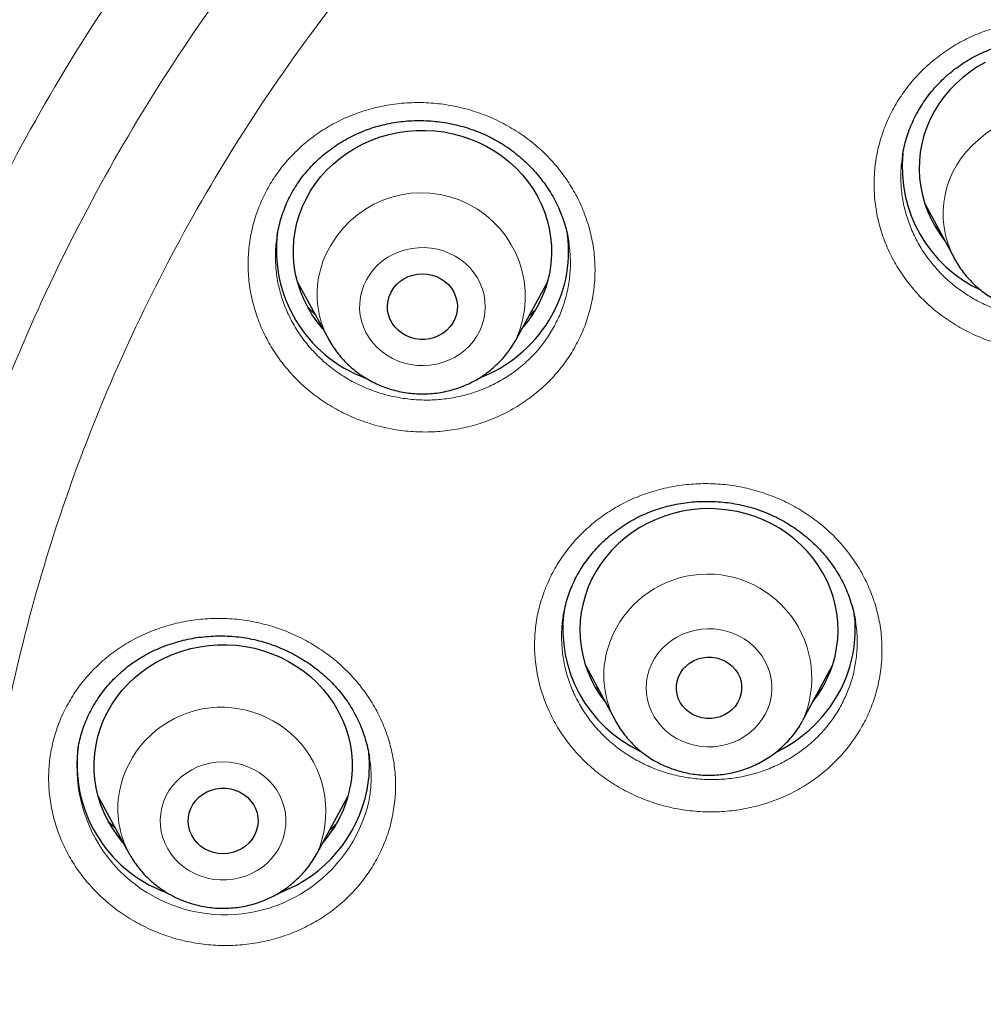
# Model space of a CAD drawing. Header units: millimetres. Extents: x 8 to 971, y 12 to 977.
# Tile 153 of 195: x 322 to 333, y 797 to 809. Entities that reach past the tile are written whole.
import ezdxf

# ---------------------------------------------------------------- set-up
doc = ezdxf.new("R2010")
doc.units = ezdxf.units.MM

msp = doc.modelspace()

# ---------------------------------------------------------------- linework, layer by layer
at = {"color": 7, "linetype": 'Continuous', "lineweight": 30}
for p, q in [((332.212, 806.762), (332.553, 806.13)), ((332.37, 806.468), (332.331, 806.506)), ((332.556, 806.124), (332.553, 806.13)), ((324.92, 805.856), (325.283, 805.191)), ((327.461, 805.191), (327.824, 805.856)), ((325.283, 805.191), (325.281, 805.195)), ((327.431, 805.138), (327.456, 805.181)), ((327.461, 805.191), (327.456, 805.182)), ((328.009, 801.967), (328.008, 801.962)), ((331.403, 801.905), (331.402, 801.909)), ((328.269, 801.395), (328.61, 800.763)), ((330.794, 800.763), (331.134, 801.395)), ((328.425, 801.107), (328.379, 801.15)), ((330.794, 800.763), (330.789, 800.754)), ((325.757, 800.326), (325.757, 800.333)), ((322.604, 799.876), (322.966, 799.211)), ((325.145, 799.211), (325.507, 799.876)), ((322.803, 799.511), (322.763, 799.547)), ((325.145, 799.211), (325.143, 799.208))]:
    msp.add_line(p, q, dxfattribs=at)
at = {"color": 252, "linetype": 'Continuous', "lineweight": 0}
for p, q in [((325.126, 805.479), (325.043, 805.56)), ((327.689, 805.538), (327.643, 805.492)), ((327.646, 805.495), (327.643, 805.492)), ((331.011, 801.13), (330.971, 801.092)), ((322.806, 799.506), (322.732, 799.577)), ((325.143, 799.208), (325.133, 799.19))]:
    msp.add_line(p, q, dxfattribs=at)
at = {"color": 7, "linetype": 'Continuous', "lineweight": 30, "flags": 128}
for points in [[(332.911, 808.41), (332.819, 808.358), (332.732, 808.299), (332.65, 808.235), (332.572, 808.166), (332.5, 808.092), (332.434, 808.013), (332.374, 807.929), (332.32, 807.842), (332.273, 807.752), (332.233, 807.658), (332.2, 807.563), (332.175, 807.465), (332.157, 807.366), (332.147, 807.265), (332.144, 807.165), (332.149, 807.064), (332.162, 806.964), (332.182, 806.866), (332.21, 806.768), (332.245, 806.673), (332.287, 806.581), (332.336, 806.491), (332.391, 806.405), (332.438, 806.342)], [(325.216, 805.313), (325.215, 805.314), (325.15, 805.394), (325.091, 805.478), (325.039, 805.566), (324.993, 805.657), (324.955, 805.751), (324.923, 805.847), (324.899, 805.945), (324.883, 806.044), (324.874, 806.145), (324.872, 806.245), (324.879, 806.346), (324.893, 806.446), (324.914, 806.544), (324.943, 806.641), (324.979, 806.736), (325.023, 806.828), (325.073, 806.917), (325.13, 807.002), (325.193, 807.083), (325.262, 807.16), (325.337, 807.232), (325.417, 807.299), (325.502, 807.36), (325.591, 807.415), (325.685, 807.465), (325.782, 807.508), (325.881, 807.544), (325.984, 807.573), (326.088, 807.596), (326.194, 807.611), (326.301, 807.62), (326.408, 807.621), (326.515, 807.615), (326.621, 807.602), (326.726, 807.582), (326.829, 807.554), (326.93, 807.52), (327.027, 807.48), (327.122, 807.433), (327.213, 807.379), (327.299, 807.32), (327.381, 807.255), (327.458, 807.185), (327.529, 807.109), (327.594, 807.029), (327.653, 806.945), (327.705, 806.858), (327.751, 806.767), (327.79, 806.673), (327.821, 806.577), (327.845, 806.479), (327.861, 806.379), (327.87, 806.279), (327.872, 806.178), (327.865, 806.078), (327.851, 805.978), (327.83, 805.879), (327.801, 805.783), (327.765, 805.688), (327.721, 805.596), (327.671, 805.507), (327.671, 805.507)], [(326.724, 805.381), (326.692, 805.337), (326.654, 805.298), (326.611, 805.263), (326.563, 805.235), (326.511, 805.214), (326.457, 805.199), (326.4, 805.191), (326.344, 805.191), (326.288, 805.199), (326.233, 805.214), (326.181, 805.235), (326.133, 805.263), (326.09, 805.298), (326.052, 805.337), (326.02, 805.381), (325.995, 805.429), (325.978, 805.48), (325.968, 805.532), (325.966, 805.586), (325.972, 805.639), (325.986, 805.69), (326.007, 805.74), (326.035, 805.786), (326.07, 805.828), (326.111, 805.865), (326.157, 805.896), (326.207, 805.921), (326.26, 805.939), (326.315, 805.95), (326.372, 805.954), (326.429, 805.95), (326.484, 805.939), (326.537, 805.921), (326.587, 805.896), (326.633, 805.865), (326.674, 805.828), (326.709, 805.786), (326.737, 805.74), (326.758, 805.69), (326.772, 805.639), (326.778, 805.586), (326.776, 805.532), (326.766, 805.48), (326.749, 805.429), (326.724, 805.381)], [(331.104, 801.313), (331.139, 801.409), (331.166, 801.506), (331.185, 801.605), (331.197, 801.705), (331.202, 801.805), (331.199, 801.906), (331.188, 802.006), (331.169, 802.105), (331.143, 802.203), (331.11, 802.298), (331.07, 802.392), (331.022, 802.482), (330.968, 802.569), (330.908, 802.652), (330.841, 802.73), (330.768, 802.804), (330.69, 802.873), (330.607, 802.937), (330.52, 802.995), (330.428, 803.046), (330.332, 803.092), (330.234, 803.131), (330.132, 803.163), (330.029, 803.189), (329.923, 803.207), (329.817, 803.218), (329.71, 803.223), (329.603, 803.22), (329.496, 803.209), (329.391, 803.192), (329.287, 803.168), (329.185, 803.136), (329.086, 803.098), (328.99, 803.054), (328.898, 803.003), (328.809, 802.946), (328.726, 802.883), (328.647, 802.815), (328.574, 802.742), (328.506, 802.664), (328.444, 802.582), (328.389, 802.495), (328.341, 802.406), (328.299, 802.313), (328.265, 802.218), (328.238, 802.12), (328.218, 802.021), (328.206, 801.921), (328.202, 801.821), (328.205, 801.72), (328.216, 801.62), (328.234, 801.521), (328.26, 801.423), (328.294, 801.328), (328.334, 801.235), (328.381, 801.144), (328.435, 801.058), (328.496, 800.975)], [(322.9, 799.333), (322.892, 799.343), (322.827, 799.423), (322.769, 799.508), (322.717, 799.596), (322.672, 799.687), (322.634, 799.781), (322.604, 799.878), (322.581, 799.976), (322.565, 800.076), (322.557, 800.176), (322.557, 800.276), (322.564, 800.377), (322.579, 800.476), (322.601, 800.575), (322.631, 800.672), (322.668, 800.766), (322.712, 800.858), (322.763, 800.946), (322.82, 801.031), (322.884, 801.112), (322.954, 801.188), (323.029, 801.26), (323.11, 801.326), (323.195, 801.386), (323.285, 801.441), (323.379, 801.49), (323.476, 801.532), (323.576, 801.567), (323.679, 801.596), (323.784, 801.618), (323.89, 801.633), (323.996, 801.64), (324.103, 801.641), (324.21, 801.634), (324.316, 801.62), (324.421, 801.599), (324.524, 801.571), (324.624, 801.536), (324.722, 801.495), (324.816, 801.447), (324.906, 801.393), (324.992, 801.333), (325.074, 801.267), (325.15, 801.196), (325.22, 801.121), (325.285, 801.04), (325.343, 800.956), (325.394, 800.868), (325.439, 800.776), (325.477, 800.682), (325.508, 800.586), (325.531, 800.488), (325.547, 800.388), (325.555, 800.288), (325.555, 800.187), (325.548, 800.087), (325.533, 799.987), (325.533, 799.987)], [(330.057, 801.013), (330.034, 800.966), (330.005, 800.924), (329.969, 800.885), (329.928, 800.852), (329.882, 800.825), (329.833, 800.804), (329.781, 800.79), (329.727, 800.783), (329.673, 800.783), (329.619, 800.791), (329.567, 800.805), (329.518, 800.827), (329.472, 800.855), (329.432, 800.888), (329.396, 800.927), (329.367, 800.97), (329.345, 801.016), (329.33, 801.065), (329.323, 801.116), (329.323, 801.167), (329.331, 801.217), (329.346, 801.266), (329.369, 801.312), (329.399, 801.355), (329.435, 801.393), (329.476, 801.426), (329.522, 801.454), (329.571, 801.475), (329.623, 801.489), (329.677, 801.496), (329.731, 801.495), (329.785, 801.488), (329.837, 801.473), (329.886, 801.452), (329.931, 801.424), (329.972, 801.39), (330.007, 801.352), (330.036, 801.309), (330.059, 801.262), (330.074, 801.213), (330.081, 801.163), (330.081, 801.112), (330.073, 801.061), (330.057, 801.013)], [(324.456, 799.526), (324.442, 799.474), (324.421, 799.425), (324.393, 799.379), (324.358, 799.337), (324.317, 799.3), (324.271, 799.268), (324.221, 799.243), (324.168, 799.225), (324.112, 799.214), (324.056, 799.21), (323.999, 799.214), (323.944, 799.225), (323.891, 799.243), (323.84, 799.268), (323.795, 799.3), (323.754, 799.337), (323.719, 799.379), (323.691, 799.425), (323.669, 799.474), (323.656, 799.526), (323.65, 799.579), (323.652, 799.632), (323.662, 799.685), (323.679, 799.735), (323.704, 799.783), (323.736, 799.827), (323.774, 799.867), (323.817, 799.901), (323.865, 799.929), (323.917, 799.951), (323.971, 799.966), (324.027, 799.973), (324.084, 799.973), (324.14, 799.966), (324.195, 799.951), (324.247, 799.929), (324.295, 799.901), (324.338, 799.867), (324.376, 799.827), (324.408, 799.783), (324.432, 799.735), (324.45, 799.685), (324.46, 799.632), (324.462, 799.579), (324.456, 799.526)]]:
    msp.add_lwpolyline(points, dxfattribs=at)
at = {"color": 252, "linetype": 'Continuous', "lineweight": 0, "flags": 128}
for points in [[(327.005, 805.229), (327.039, 805.292), (327.066, 805.358), (327.086, 805.426), (327.098, 805.496), (327.102, 805.566), (327.099, 805.637), (327.088, 805.707), (327.07, 805.775), (327.044, 805.842), (327.011, 805.905), (326.971, 805.965), (326.925, 806.021), (326.873, 806.072), (326.815, 806.118), (326.753, 806.158), (326.687, 806.191), (326.618, 806.219), (326.546, 806.239), (326.472, 806.252), (326.397, 806.258), (326.322, 806.257), (326.247, 806.249), (326.174, 806.233), (326.103, 806.21), (326.034, 806.181), (325.969, 806.145), (325.909, 806.103), (325.853, 806.056), (325.803, 806.003), (325.759, 805.946), (325.721, 805.884), (325.691, 805.82), (325.667, 805.753), (325.651, 805.684), (325.643, 805.613), (325.642, 805.543), (325.649, 805.472), (325.664, 805.403), (325.686, 805.336), (325.716, 805.271), (325.752, 805.209), (325.795, 805.151), (325.845, 805.097), (325.899, 805.049), (325.959, 805.006), (326.023, 804.969), (326.091, 804.939), (326.162, 804.915), (326.235, 804.898), (326.309, 804.888), (326.385, 804.886), (326.46, 804.891), (326.534, 804.903), (326.606, 804.922), (326.676, 804.948), (326.743, 804.981), (326.805, 805.02), (326.864, 805.065), (326.917, 805.115), (326.964, 805.17), (327.005, 805.229)], [(330.385, 800.896), (330.408, 800.963), (330.423, 801.032), (330.431, 801.103), (330.431, 801.173), (330.424, 801.244), (330.409, 801.313), (330.386, 801.38), (330.356, 801.445), (330.319, 801.507), (330.275, 801.564), (330.226, 801.617), (330.171, 801.666), (330.111, 801.708), (330.046, 801.745), (329.978, 801.775), (329.907, 801.798), (329.834, 801.814), (329.76, 801.824), (329.684, 801.826), (329.609, 801.82), (329.535, 801.808), (329.463, 801.788), (329.393, 801.762), (329.327, 801.728), (329.265, 801.689), (329.207, 801.644), (329.154, 801.593), (329.107, 801.538), (329.067, 801.479), (329.033, 801.415), (329.006, 801.349), (328.987, 801.281), (328.975, 801.211), (328.971, 801.141), (328.975, 801.07), (328.986, 801), (329.006, 800.932), (329.032, 800.866), (329.065, 800.802), (329.106, 800.743), (329.152, 800.687), (329.205, 800.637), (329.262, 800.591), (329.325, 800.552), (329.391, 800.518), (329.46, 800.491), (329.533, 800.472), (329.607, 800.459), (329.682, 800.453), (329.757, 800.455), (329.831, 800.464), (329.905, 800.48), (329.976, 800.503), (330.044, 800.533), (330.108, 800.569), (330.169, 800.611), (330.224, 800.659), (330.274, 800.712), (330.317, 800.77), (330.355, 800.831), (330.385, 800.896)], [(324.775, 799.473), (324.784, 799.543), (324.786, 799.614), (324.78, 799.684), (324.766, 799.754), (324.744, 799.821), (324.716, 799.887), (324.68, 799.949), (324.638, 800.007), (324.589, 800.061), (324.535, 800.11), (324.476, 800.154), (324.412, 800.191), (324.344, 800.223), (324.274, 800.247), (324.201, 800.265), (324.127, 800.275), (324.052, 800.279), (323.977, 800.275), (323.902, 800.263), (323.83, 800.245), (323.759, 800.22), (323.692, 800.188), (323.629, 800.149), (323.57, 800.105), (323.517, 800.056), (323.469, 800.001), (323.427, 799.942), (323.392, 799.88), (323.365, 799.814), (323.344, 799.746), (323.331, 799.676), (323.325, 799.606), (323.328, 799.535), (323.338, 799.465), (323.356, 799.397), (323.381, 799.33), (323.413, 799.266), (323.452, 799.206), (323.498, 799.149), (323.549, 799.098), (323.606, 799.052), (323.667, 799.011), (323.733, 798.976), (323.802, 798.949), (323.874, 798.927), (323.948, 798.913), (324.022, 798.906), (324.098, 798.907), (324.172, 798.915), (324.246, 798.929), (324.317, 798.951), (324.386, 798.98), (324.451, 799.015), (324.512, 799.056), (324.569, 799.103), (324.619, 799.155), (324.664, 799.212), (324.702, 799.273), (324.734, 799.337), (324.758, 799.404), (324.775, 799.473)]]:
    msp.add_lwpolyline(points, dxfattribs=at)
at = {"color": 252, "linetype": 'Continuous', "lineweight": 0}
for centre, radius, start, end in [((333.645, 806.628), 1.199, 335.4633, 132.6274), ((333.526, 806.651), 1.104, 128.889, 208.1661), ((326.359, 805.687), 1.208, 335.81, 150.0301), ((326.239, 805.715), 1.091, 148.2064, 208.4766), ((329.685, 801.251), 1.211, 336.2433, 158.6983), ((329.567, 801.282), 1.088, 157.9816, 208.4144), ((324.039, 799.703), 1.211, 336.0319, 168.9638), ((324.078, 800.221), 1.72, 173.6644, 346.4409), ((323.922, 799.735), 1.09, 169.4526, 208.7392)]:
    msp.add_arc(centre, radius, start, end, dxfattribs=at)
at = {"color": 7, "linetype": 'Continuous', "lineweight": 30}
for centre, radius, start, end in [((333.525, 807.195), 1.579, 174.3186, 245.2362), ((326.26, 806.227), 1.585, 172.199, 249.7824), ((326.553, 806.213), 1.518, 328.2295, 7.3876), ((326.468, 806.247), 1.412, 318.6151, 328.4061), ((326.426, 806.298), 1.672, 291.2365, 328.0578), ((329.577, 801.825), 1.574, 172.8401, 244.7687), ((329.893, 801.813), 1.508, 337.9411, 7.0498), ((329.819, 801.833), 1.386, 321.7481, 337.9612), ((329.778, 801.873), 1.638, 296.0168, 337.5227), ((323.944, 800.247), 1.585, 172.221, 249.4582), ((324.251, 800.232), 1.505, 349.3751, 5.6995), ((324.139, 800.277), 1.624, 291.0121, 348.5216), ((324.182, 800.245), 1.375, 318.4529, 349.1749)]:
    msp.add_arc(centre, radius, start, end, dxfattribs=at)
at = {"color": 252, "linetype": 'Continuous', "lineweight": 0}
for points, knots in [([(295.766, 798.284), (295.78, 799.061), (295.808, 800.673), (296.037, 803.111), (296.407, 805.591), (296.928, 808.048), (297.593, 810.474), (298.403, 812.86), (299.354, 815.201), (300.442, 817.487), (301.666, 819.713), (303.02, 821.87), (304.501, 823.953), (306.104, 825.955), (307.824, 827.868), (309.655, 829.689), (311.592, 831.41), (313.629, 833.026), (315.759, 834.532), (317.976, 835.924), (320.272, 837.196), (322.64, 838.346), (325.073, 839.369), (327.564, 840.262), (330.103, 841.023), (332.685, 841.649), (335.299, 842.138), (337.939, 842.488), (340.595, 842.698), (343.26, 842.769), (345.924, 842.698), (348.58, 842.488), (351.22, 842.138), (353.835, 841.649), (356.416, 841.023), (358.956, 840.262), (361.446, 839.369), (363.879, 838.346), (366.248, 837.196), (368.544, 835.924), (370.76, 834.532), (372.89, 833.026), (374.927, 831.41), (376.864, 829.689), (378.695, 827.868), (380.415, 825.955), (382.018, 823.953), (383.499, 821.87), (384.853, 819.713), (386.077, 817.487), (387.166, 815.201), (388.116, 812.86), (388.926, 810.474), (389.591, 808.048), (390.112, 805.591), (390.482, 803.111), (390.711, 800.673), (390.739, 799.061), (390.753, 798.284)], [0, 0, 0, 0, 0.016664, 0.034566, 0.052467, 0.070368, 0.08827, 0.106171, 0.124072, 0.141974, 0.159875, 0.177776, 0.195678, 0.213579, 0.23148, 0.249382, 0.267283, 0.285184, 0.303085, 0.320987, 0.338888, 0.356789, 0.374691, 0.392592, 0.410493, 0.428395, 0.446296, 0.464197, 0.482099, 0.5, 0.517901, 0.535803, 0.553704, 0.571605, 0.589506, 0.607408, 0.625309, 0.64321, 0.661112, 0.679013, 0.696914, 0.714816, 0.732717, 0.750618, 0.76852, 0.786421, 0.804322, 0.822223, 0.840125, 0.858026, 0.875927, 0.893829, 0.91173, 0.929631, 0.947533, 0.965434, 0.983335, 1, 1, 1, 1]), ([(297.761, 797.426), (297.779, 798.366), (297.816, 800.237), (298.115, 803.024), (298.594, 805.775), (299.27, 808.49), (300.138, 811.168), (301.195, 813.799), (302.428, 816.362), (303.829, 818.833), (305.395, 821.201), (307.124, 823.467), (309.017, 825.629), (311.065, 827.679), (313.247, 829.604), (315.549, 831.383), (317.959, 833.008), (320.48, 834.479), (323.109, 835.796), (325.836, 836.954), (328.636, 837.947), (331.487, 838.763), (334.376, 839.397), (337.303, 839.85), (340.269, 840.121), (343.26, 840.211), (346.251, 840.121), (349.217, 839.85), (352.145, 839.397), (355.034, 838.763), (357.884, 837.947), (360.683, 836.954), (363.411, 835.796), (366.04, 834.478), (368.561, 833.007), (370.971, 831.382), (373.272, 829.603), (375.454, 827.679), (377.502, 825.628), (379.396, 823.466), (381.125, 821.2), (382.69, 818.832), (384.092, 816.361), (385.324, 813.799), (386.381, 811.168), (387.249, 808.489), (387.925, 805.774), (388.404, 803.023), (388.703, 800.237), (388.74, 798.366), (388.758, 797.426)], [0, 0, 0, 0, 0.020985, 0.041789, 0.062502, 0.083215, 0.104018, 0.125, 0.145987, 0.166791, 0.187505, 0.208217, 0.229019, 0.25, 0.270986, 0.291791, 0.312505, 0.333217, 0.354019, 0.375, 0.395986, 0.416791, 0.437505, 0.458217, 0.479019, 0.5, 0.520986, 0.541791, 0.562505, 0.583217, 0.604019, 0.625, 0.645986, 0.666791, 0.687505, 0.708217, 0.729019, 0.75, 0.770986, 0.791791, 0.812505, 0.833217, 0.854019, 0.875, 0.895985, 0.916789, 0.937502, 0.958215, 0.979017, 1, 1, 1, 1]), ([(339.798, 773.529), (339.084, 773.638), (337.655, 773.856), (335.559, 774.4), (333.572, 775.079), (331.704, 775.889), (329.961, 776.806), (328.299, 777.85), (326.729, 779.012), (325.262, 780.287), (323.905, 781.666), (322.668, 783.141), (321.558, 784.703), (320.581, 786.341), (319.744, 788.047), (319.053, 789.809), (318.51, 791.616), (318.12, 793.458), (317.885, 795.323), (317.807, 797.199), (317.885, 799.076), (318.12, 800.941), (318.51, 802.783), (319.053, 804.59), (319.744, 806.352), (320.581, 808.058), (321.558, 809.696), (322.668, 811.258), (323.905, 812.733), (325.262, 814.112), (326.729, 815.387), (328.299, 816.549), (329.961, 817.593), (331.704, 818.51), (333.519, 819.296), (335.394, 819.946), (337.318, 820.456), (339.278, 820.823), (341.263, 821.043), (343.26, 821.117), (345.257, 821.043), (347.241, 820.823), (349.201, 820.456), (351.125, 819.946), (353, 819.296), (354.815, 818.51), (356.558, 817.593), (358.22, 816.549), (359.79, 815.387), (361.257, 814.112), (362.614, 812.733), (363.851, 811.258), (364.961, 809.696), (365.938, 808.058), (366.775, 806.352), (367.466, 804.59), (368.009, 802.783), (368.399, 800.941), (368.634, 799.076), (368.712, 797.199), (368.634, 795.323), (368.399, 793.458), (368.009, 791.616), (367.466, 789.809), (366.775, 788.047), (365.938, 786.341), (364.961, 784.703), (363.851, 783.141), (362.614, 781.666), (361.257, 780.287), (359.79, 779.012), (358.22, 777.85), (356.558, 776.806), (354.815, 775.889), (352.95, 775.08), (350.968, 774.403), (348.88, 773.86), (347.457, 773.641), (346.745, 773.532)], [0, 0, 0, 0, 0.014209, 0.028417, 0.042626, 0.055696, 0.068766, 0.081836, 0.094907, 0.107977, 0.121047, 0.134117, 0.147187, 0.160257, 0.173327, 0.186398, 0.199468, 0.212538, 0.225608, 0.238678, 0.251748, 0.264818, 0.277889, 0.290959, 0.304029, 0.317099, 0.330169, 0.343239, 0.356309, 0.36938, 0.38245, 0.39552, 0.40859, 0.42166, 0.43473, 0.4478, 0.460871, 0.473941, 0.487011, 0.500081, 0.513151, 0.526221, 0.539292, 0.552362, 0.565432, 0.578502, 0.591572, 0.604642, 0.617712, 0.630783, 0.643853, 0.656923, 0.669993, 0.683063, 0.696133, 0.709203, 0.722274, 0.735344, 0.748414, 0.761484, 0.774554, 0.787624, 0.800694, 0.813765, 0.826835, 0.839905, 0.852975, 0.866045, 0.879115, 0.892186, 0.905256, 0.918326, 0.931396, 0.944466, 0.957536, 0.971691, 0.985845, 1, 1, 1, 1]), ([(346.66, 774.616), (347.327, 774.721), (348.662, 774.93), (350.619, 775.442), (352.485, 776.082), (354.251, 776.847), (355.909, 777.72), (357.49, 778.712), (358.983, 779.818), (360.379, 781.031), (361.669, 782.342), (362.846, 783.745), (363.902, 785.231), (364.831, 786.789), (365.627, 788.411), (366.285, 790.087), (366.801, 791.807), (367.172, 793.559), (367.395, 795.333), (367.47, 797.118), (367.395, 798.903), (367.172, 800.677), (366.801, 802.429), (366.285, 804.148), (365.627, 805.824), (364.831, 807.446), (363.902, 809.005), (362.846, 810.49), (361.669, 811.893), (360.379, 813.205), (358.983, 814.417), (357.49, 815.523), (355.909, 816.515), (354.251, 817.388), (352.524, 818.136), (350.741, 818.754), (348.911, 819.239), (347.047, 819.588), (345.159, 819.798), (343.26, 819.868), (341.36, 819.798), (339.472, 819.588), (337.608, 819.239), (335.778, 818.754), (333.995, 818.136), (332.268, 817.388), (330.61, 816.515), (329.029, 815.523), (327.536, 814.417), (326.14, 813.205), (324.85, 811.893), (323.673, 810.49), (322.617, 809.005), (321.688, 807.446), (320.892, 805.824), (320.234, 804.148), (319.718, 802.429), (319.347, 800.677), (319.124, 798.903), (319.049, 797.118), (319.124, 795.333), (319.347, 793.559), (319.718, 791.807), (320.234, 790.087), (320.892, 788.411), (321.688, 786.789), (322.617, 785.231), (323.673, 783.745), (324.85, 782.342), (326.14, 781.031), (327.536, 779.818), (329.029, 778.712), (330.61, 777.72), (332.268, 776.847), (334.034, 776.082), (335.9, 775.442), (337.858, 774.93), (339.192, 774.721), (339.859, 774.616)], [0, 0, 0, 0, 0.013976, 0.027953, 0.041929, 0.055017, 0.068105, 0.081192, 0.09428, 0.107368, 0.120455, 0.133543, 0.146631, 0.159719, 0.172806, 0.185894, 0.198982, 0.212069, 0.225157, 0.238245, 0.251332, 0.26442, 0.277508, 0.290595, 0.303683, 0.316771, 0.329859, 0.342946, 0.356034, 0.369122, 0.382209, 0.395297, 0.408385, 0.421472, 0.43456, 0.447648, 0.460735, 0.473823, 0.486911, 0.499999, 0.513086, 0.526174, 0.539262, 0.552349, 0.565437, 0.578525, 0.591612, 0.6047, 0.617788, 0.630876, 0.643963, 0.657051, 0.670139, 0.683226, 0.696314, 0.709402, 0.722489, 0.735577, 0.748665, 0.761752, 0.77484, 0.787928, 0.801016, 0.814103, 0.827191, 0.840279, 0.853366, 0.866454, 0.879542, 0.892629, 0.905717, 0.918805, 0.931893, 0.94498, 0.958068, 0.972045, 0.986023, 1, 1, 1, 1]), ([(339.895, 775.418), (339.266, 775.519), (338.009, 775.721), (336.165, 776.207), (334.396, 776.815), (332.712, 777.545), (331.121, 778.382), (329.604, 779.334), (328.172, 780.396), (326.832, 781.559), (325.594, 782.818), (324.465, 784.164), (323.451, 785.589), (322.56, 787.085), (321.796, 788.642), (321.165, 790.25), (320.67, 791.9), (320.314, 793.581), (320.099, 795.283), (320.028, 796.996), (320.099, 798.709), (320.314, 800.411), (320.67, 802.092), (321.165, 803.742), (321.796, 805.35), (322.56, 806.907), (323.451, 808.403), (324.465, 809.828), (325.594, 811.174), (326.832, 812.433), (328.172, 813.596), (329.604, 814.657), (331.121, 815.61), (332.712, 816.447), (334.369, 817.165), (336.081, 817.758), (337.836, 818.224), (339.625, 818.558), (341.437, 818.759), (343.26, 818.827), (345.082, 818.759), (346.894, 818.558), (348.683, 818.224), (350.439, 817.758), (352.15, 817.165), (353.807, 816.447), (355.398, 815.61), (356.915, 814.657), (358.347, 813.596), (359.687, 812.433), (360.925, 811.174), (362.054, 809.828), (363.068, 808.403), (363.959, 806.907), (364.723, 805.35), (365.354, 803.742), (365.849, 802.092), (366.205, 800.411), (366.42, 798.709), (366.491, 796.996), (366.42, 795.283), (366.205, 793.581), (365.849, 791.9), (365.354, 790.25), (364.723, 788.642), (363.959, 787.085), (363.068, 785.589), (362.054, 784.164), (360.925, 782.818), (359.687, 781.559), (358.347, 780.396), (356.915, 779.334), (355.398, 778.382), (353.807, 777.545), (352.12, 776.814), (350.346, 776.205), (348.494, 775.717), (347.231, 775.515), (346.6, 775.415)], [0, 0, 0, 0, 0.013748, 0.027497, 0.041245, 0.05435, 0.067455, 0.080559, 0.093664, 0.106769, 0.119873, 0.132978, 0.146083, 0.159188, 0.172292, 0.185397, 0.198502, 0.211606, 0.224711, 0.237816, 0.250921, 0.264025, 0.27713, 0.290235, 0.30334, 0.316444, 0.329549, 0.342654, 0.355758, 0.368863, 0.381968, 0.395073, 0.408177, 0.421282, 0.434387, 0.447492, 0.460596, 0.473701, 0.486806, 0.49991, 0.513015, 0.52612, 0.539225, 0.552329, 0.565434, 0.578539, 0.591643, 0.604748, 0.617853, 0.630958, 0.644062, 0.657167, 0.670272, 0.683377, 0.696481, 0.709586, 0.722691, 0.735795, 0.7489, 0.762005, 0.77511, 0.788214, 0.801319, 0.814424, 0.827529, 0.840633, 0.853738, 0.866843, 0.879947, 0.893052, 0.906157, 0.919262, 0.932366, 0.945471, 0.958576, 0.972384, 0.986192, 1, 1, 1, 1]), ([(345.541, 776.246), (346.07, 776.308), (347.129, 776.432), (348.694, 776.754), (350.231, 777.175), (351.774, 777.715), (353.312, 778.381), (354.828, 779.179), (356.273, 780.087), (357.638, 781.098), (358.915, 782.207), (360.095, 783.406), (361.171, 784.689), (362.136, 786.047), (362.986, 787.473), (363.713, 788.956), (364.315, 790.488), (364.787, 792.061), (365.126, 793.663), (365.33, 795.285), (365.398, 796.917), (365.33, 798.549), (365.125, 800.171), (364.786, 801.773), (364.314, 803.345), (363.713, 804.878), (362.985, 806.361), (362.135, 807.786), (361.17, 809.144), (360.093, 810.427), (358.914, 811.626), (357.637, 812.735), (356.272, 813.746), (354.827, 814.654), (353.31, 815.452), (351.731, 816.135), (350.101, 816.701), (348.427, 817.144), (346.723, 817.463), (344.996, 817.655), (343.26, 817.719), (341.523, 817.654), (339.796, 817.462), (338.092, 817.144), (336.419, 816.7), (334.788, 816.135), (333.209, 815.451), (331.693, 814.653), (330.248, 813.745), (328.882, 812.734), (327.606, 811.625), (326.426, 810.426), (325.35, 809.143), (324.384, 807.785), (323.535, 806.359), (322.808, 804.876), (322.206, 803.344), (321.734, 801.771), (321.395, 800.169), (321.191, 798.547), (321.123, 796.915), (321.191, 795.283), (321.395, 793.661), (321.735, 792.059), (322.207, 790.487), (322.808, 788.954), (323.536, 787.471), (324.385, 786.046), (325.351, 784.688), (326.427, 783.405), (327.607, 782.206), (328.884, 781.097), (330.249, 780.086), (331.694, 779.178), (333.211, 778.38), (334.748, 777.715), (336.291, 777.174), (337.827, 776.754), (339.391, 776.432), (340.449, 776.308), (340.979, 776.246)], [0, 0, 0, 0, 0.011909, 0.023818, 0.035727, 0.047636, 0.060561, 0.073486, 0.086411, 0.099336, 0.112261, 0.125186, 0.138111, 0.151036, 0.163961, 0.176886, 0.189811, 0.202736, 0.215661, 0.228586, 0.241512, 0.254437, 0.267362, 0.280287, 0.293212, 0.306137, 0.319062, 0.331987, 0.344912, 0.357837, 0.370762, 0.383687, 0.396612, 0.409537, 0.422462, 0.435388, 0.448313, 0.461238, 0.474163, 0.487088, 0.500013, 0.512938, 0.525863, 0.538788, 0.551713, 0.564638, 0.577563, 0.590488, 0.603413, 0.616338, 0.629264, 0.642189, 0.655114, 0.668039, 0.680964, 0.693889, 0.706814, 0.719739, 0.732664, 0.745589, 0.758514, 0.771439, 0.784364, 0.797289, 0.810214, 0.823139, 0.836065, 0.84899, 0.861915, 0.87484, 0.887765, 0.90069, 0.913615, 0.92654, 0.939465, 0.95239, 0.964293, 0.976195, 0.988098, 1, 1, 1, 1]), ([(332.3, 808.427), (332.358, 808.472), (332.474, 808.563), (332.668, 808.674), (332.872, 808.765), (333.087, 808.833), (333.309, 808.878), (333.534, 808.899), (333.762, 808.895), (333.987, 808.868), (334.208, 808.817), (334.423, 808.742), (334.627, 808.645), (334.819, 808.527), (334.996, 808.389), (335.155, 808.233), (335.296, 808.062), (335.416, 807.877), (335.513, 807.68), (335.587, 807.474), (335.635, 807.262), (335.659, 807.047), (335.657, 806.83), (335.63, 806.616), (335.577, 806.406), (335.5, 806.203), (335.399, 806.01), (335.276, 805.829), (335.135, 805.666), (334.981, 805.523), (334.811, 805.396), (334.623, 805.285), (334.418, 805.192), (334.204, 805.122), (333.983, 805.076), (333.757, 805.054), (333.53, 805.055), (333.304, 805.082), (333.082, 805.131), (332.868, 805.204), (332.663, 805.3), (332.47, 805.417), (332.292, 805.553), (332.131, 805.708), (331.989, 805.879), (331.868, 806.063), (331.769, 806.259), (331.694, 806.464), (331.643, 806.676), (331.619, 806.891), (331.619, 807.108), (331.645, 807.323), (331.696, 807.533), (331.772, 807.736), (331.871, 807.93), (331.993, 808.111), (332.135, 808.28), (332.245, 808.378), (332.3, 808.427)], [0, 0, 0, 0, 0.017825, 0.035708, 0.053534, 0.071387, 0.089297, 0.10715, 0.125015, 0.142935, 0.1608, 0.178681, 0.196619, 0.214501, 0.232398, 0.250353, 0.268251, 0.286156, 0.304119, 0.322024, 0.339926, 0.357885, 0.375787, 0.393675, 0.411621, 0.429509, 0.447379, 0.465307, 0.483177, 0.499899, 0.516622, 0.53448, 0.552397, 0.570256, 0.588114, 0.60603, 0.623888, 0.641757, 0.659683, 0.677552, 0.695439, 0.713383, 0.73127, 0.749171, 0.767129, 0.785031, 0.802937, 0.820899, 0.838805, 0.856704, 0.87466, 0.892557, 0.91044, 0.92838, 0.946263, 0.964156, 0.982107, 1, 1, 1, 1]), ([(328.107, 805.04), (328.107, 805.039), (328.069, 804.977), (327.985, 804.858), (327.84, 804.695), (327.677, 804.549), (327.497, 804.422), (327.303, 804.314), (327.097, 804.228), (326.882, 804.165), (326.66, 804.126), (326.434, 804.11), (326.207, 804.119), (325.982, 804.151), (325.762, 804.207), (325.549, 804.287), (325.347, 804.388), (325.157, 804.51), (324.982, 804.652), (324.825, 804.811), (324.688, 804.986), (324.571, 805.173), (324.478, 805.372), (324.408, 805.579), (324.363, 805.791), (324.343, 806.007), (324.349, 806.223), (324.381, 806.436), (324.437, 806.644), (324.516, 806.839), (324.614, 807.021), (324.732, 807.192), (324.873, 807.352), (325.035, 807.499), (325.214, 807.629), (325.408, 807.737), (325.613, 807.824), (325.828, 807.889), (326.05, 807.93), (326.275, 807.947), (326.502, 807.941), (326.727, 807.909), (326.948, 807.854), (327.161, 807.777), (327.364, 807.676), (327.555, 807.555), (327.731, 807.415), (327.889, 807.257), (328.028, 807.083), (328.146, 806.897), (328.241, 806.699), (328.312, 806.492), (328.359, 806.28), (328.38, 806.065), (328.376, 805.849), (328.346, 805.636), (328.291, 805.428), (328.214, 805.227), (328.143, 805.102), (328.107, 805.04)], [0, 0, 0, 0, 0.000189, 0.018023, 0.035913, 0.053746, 0.071579, 0.089468, 0.107301, 0.125153, 0.143062, 0.160915, 0.178798, 0.196738, 0.214622, 0.232534, 0.250504, 0.268417, 0.286344, 0.304328, 0.322256, 0.340176, 0.358154, 0.376074, 0.39397, 0.411923, 0.429819, 0.447682, 0.465602, 0.483466, 0.50016, 0.516855, 0.534698, 0.552597, 0.57044, 0.588282, 0.606181, 0.624023, 0.641884, 0.659802, 0.677663, 0.695557, 0.713507, 0.731401, 0.74932, 0.767296, 0.785216, 0.803144, 0.821128, 0.839056, 0.85697, 0.874942, 0.892856, 0.910742, 0.928684, 0.94657, 0.964361, 0.982209, 1, 1, 1, 1]), ([(331.951, 807.325), (331.944, 807.277), (331.928, 807.167), (331.93, 806.995), (331.95, 806.811), (331.993, 806.631), (332.057, 806.456), (332.141, 806.288), (332.244, 806.131), (332.365, 805.985), (332.501, 805.853), (332.653, 805.737), (332.817, 805.637), (332.991, 805.555), (333.174, 805.492), (333.362, 805.449), (333.555, 805.426), (333.748, 805.425), (333.94, 805.444), (334.128, 805.483), (334.311, 805.542), (334.485, 805.62), (334.645, 805.715), (334.789, 805.823), (334.921, 805.945), (335.04, 806.084), (335.145, 806.238), (335.231, 806.402), (335.296, 806.575), (335.341, 806.754), (335.365, 806.937), (335.367, 807.113), (335.352, 807.227), (335.345, 807.279)], [0, 0, 0, 0, 0.026133, 0.058972, 0.091708, 0.124463, 0.157324, 0.19008, 0.222833, 0.255689, 0.288444, 0.321175, 0.354009, 0.386741, 0.41944, 0.452243, 0.484942, 0.517621, 0.550404, 0.583083, 0.615761, 0.648544, 0.681222, 0.711819, 0.742418, 0.775116, 0.807921, 0.84062, 0.873353, 0.906189, 0.938923, 0.971681, 1, 1, 1, 1]), ([(332.37, 806.468), (332.365, 806.473), (332.35, 806.485), (332.337, 806.5), (332.33, 806.508)], [0, 0, 0, 0, 0.397178, 1, 1, 1, 1]), ([(324.685, 806.392), (324.679, 806.357), (324.663, 806.262), (324.662, 806.104), (324.677, 805.921), (324.716, 805.74), (324.775, 805.563), (324.855, 805.394), (324.953, 805.233), (325.07, 805.085), (325.204, 804.949), (325.352, 804.827), (325.513, 804.723), (325.686, 804.636), (325.866, 804.567), (326.054, 804.519), (326.245, 804.49), (326.438, 804.482), (326.63, 804.495), (326.819, 804.528), (327.002, 804.581), (327.177, 804.654), (327.343, 804.745), (327.496, 804.853), (327.635, 804.978), (327.76, 805.116), (327.828, 805.219), (327.862, 805.27)], [0, 0, 0, 0, 0.02328, 0.063918, 0.104687, 0.145323, 0.186032, 0.226872, 0.26758, 0.308318, 0.349185, 0.389924, 0.430637, 0.47148, 0.512195, 0.552846, 0.593627, 0.634278, 0.674856, 0.715563, 0.756142, 0.796671, 0.837329, 0.87786, 0.91853, 0.959331, 1, 1, 1, 1]), ([(327.862, 805.27), (327.892, 805.323), (327.952, 805.43), (328.018, 805.601), (328.065, 805.777), (328.09, 805.959), (328.095, 806.14), (328.08, 806.26), (328.073, 806.318)], [0, 0, 0, 0, 0.167207, 0.334954, 0.502157, 0.670256, 0.838911, 1, 1, 1, 1]), ([(327.643, 805.492), (327.634, 805.483), (327.623, 805.472), (327.61, 805.462), (327.607, 805.459)], [0, 0, 0, 0, 0.74878, 1, 1, 1, 1]), ([(327.806, 802.309), (327.835, 802.375), (327.893, 802.506), (328.01, 802.688), (328.145, 802.858), (328.301, 803.012), (328.474, 803.148), (328.663, 803.266), (328.864, 803.361), (329.076, 803.435), (329.296, 803.486), (329.521, 803.513), (329.749, 803.516), (329.975, 803.495), (330.198, 803.45), (330.415, 803.381), (330.623, 803.291), (330.819, 803.178), (331, 803.046), (331.166, 802.896), (331.312, 802.729), (331.438, 802.548), (331.542, 802.355), (331.623, 802.153), (331.679, 801.944), (331.71, 801.73), (331.715, 801.515), (331.695, 801.302), (331.651, 801.096), (331.585, 800.901), (331.498, 800.715), (331.386, 800.534), (331.251, 800.363), (331.097, 800.208), (330.925, 800.071), (330.737, 799.952), (330.536, 799.855), (330.325, 799.78), (330.105, 799.728), (329.88, 799.699), (329.653, 799.694), (329.427, 799.714), (329.203, 799.757), (328.986, 799.825), (328.778, 799.914), (328.581, 800.025), (328.398, 800.156), (328.232, 800.305), (328.084, 800.471), (327.956, 800.651), (327.851, 800.843), (327.769, 801.045), (327.711, 801.254), (327.679, 801.467), (327.671, 801.682), (327.69, 801.896), (327.732, 802.107), (327.782, 802.242), (327.806, 802.309)], [0, 0, 0, 0, 0.017826, 0.035708, 0.053535, 0.071388, 0.089298, 0.107151, 0.125016, 0.142936, 0.160801, 0.178682, 0.19662, 0.214501, 0.232399, 0.250353, 0.268251, 0.286156, 0.304119, 0.322025, 0.339927, 0.357886, 0.375788, 0.393676, 0.411621, 0.42951, 0.44738, 0.465307, 0.483178, 0.4999, 0.516622, 0.534481, 0.552397, 0.570257, 0.588115, 0.60603, 0.623889, 0.641758, 0.659684, 0.677553, 0.69544, 0.713384, 0.73127, 0.749172, 0.76713, 0.785031, 0.802937, 0.8209, 0.838805, 0.856704, 0.87466, 0.892558, 0.91044, 0.928381, 0.946263, 0.964157, 0.982107, 1, 1, 1, 1]), ([(326.029, 799.674), (326.029, 799.674), (326.016, 799.603), (325.981, 799.464), (325.904, 799.265), (325.804, 799.075), (325.682, 798.897), (325.54, 798.734), (325.378, 798.587), (325.2, 798.459), (325.007, 798.351), (324.802, 798.264), (324.587, 798.199), (324.366, 798.158), (324.14, 798.14), (323.913, 798.147), (323.687, 798.177), (323.466, 798.231), (323.252, 798.309), (323.049, 798.408), (322.857, 798.528), (322.681, 798.667), (322.522, 798.824), (322.382, 798.996), (322.264, 799.182), (322.168, 799.378), (322.096, 799.583), (322.049, 799.793), (322.026, 800.007), (322.029, 800.216), (322.056, 800.418), (322.105, 800.617), (322.179, 800.813), (322.277, 801.003), (322.397, 801.182), (322.539, 801.346), (322.699, 801.494), (322.876, 801.624), (323.069, 801.733), (323.273, 801.821), (323.487, 801.888), (323.708, 801.93), (323.934, 801.95), (324.161, 801.945), (324.387, 801.916), (324.608, 801.863), (324.823, 801.787), (325.027, 801.689), (325.219, 801.57), (325.397, 801.433), (325.557, 801.277), (325.697, 801.105), (325.818, 800.921), (325.915, 800.725), (325.988, 800.521), (326.038, 800.311), (326.061, 800.098), (326.061, 799.885), (326.04, 799.744), (326.029, 799.674)], [0, 0, 0, 0, 0.000189, 0.018023, 0.035913, 0.053747, 0.07158, 0.089468, 0.107301, 0.125154, 0.143062, 0.160915, 0.178798, 0.196738, 0.214622, 0.232534, 0.250504, 0.268417, 0.286344, 0.304329, 0.322256, 0.340177, 0.358154, 0.376075, 0.39397, 0.411923, 0.429819, 0.447682, 0.465603, 0.483466, 0.50016, 0.516855, 0.534698, 0.552597, 0.57044, 0.588282, 0.606181, 0.624023, 0.641885, 0.659802, 0.677664, 0.695557, 0.713507, 0.731401, 0.74932, 0.767297, 0.785216, 0.803143, 0.821128, 0.839056, 0.85697, 0.874942, 0.892856, 0.910742, 0.928684, 0.94657, 0.964361, 0.982208, 1, 1, 1, 1]), ([(328.008, 801.962), (328.007, 801.957), (327.993, 801.894), (327.987, 801.768), (327.992, 801.585), (328.02, 801.404), (328.052, 801.285), (328.092, 801.168), (328.139, 801.053), (328.228, 800.889), (328.336, 800.736), (328.462, 800.594), (328.604, 800.467), (328.759, 800.355), (328.926, 800.26), (329.104, 800.183), (329.288, 800.126), (329.478, 800.088), (329.671, 800.071), (329.865, 800.074), (330.056, 800.098), (330.243, 800.142), (330.423, 800.205), (330.593, 800.288), (330.753, 800.388), (330.9, 800.505), (331.031, 800.637), (331.146, 800.782), (331.241, 800.936), (331.315, 801.095), (331.372, 801.26), (331.409, 801.435), (331.426, 801.617), (331.424, 801.775), (331.408, 801.87), (331.403, 801.905)], [0, 0, 0, 0, 0.002303, 0.034979, 0.067654, 0.100433, 0.133108, 0.133272, 0.166029, 0.198888, 0.231645, 0.264422, 0.297304, 0.33008, 0.362856, 0.395734, 0.428509, 0.461262, 0.494118, 0.52687, 0.55959, 0.592414, 0.625135, 0.657835, 0.690639, 0.72334, 0.756038, 0.788842, 0.821543, 0.85216, 0.882778, 0.915498, 0.948322, 0.981042, 1, 1, 1, 1]), ([(328.425, 801.107), (328.419, 801.112), (328.401, 801.127), (328.386, 801.144), (328.376, 801.156)], [0, 0, 0, 0, 0.333856, 1, 1, 1, 1]), ([(325.75, 799.818), (325.759, 799.877), (325.777, 799.997), (325.778, 800.168), (325.764, 800.277), (325.757, 800.326)], [0, 0, 0, 0, 0.354431, 0.710009, 1, 1, 1, 1]), ([(325.369, 799.556), (325.348, 799.534), (325.324, 799.508), (325.297, 799.485), (325.292, 799.482)], [0, 0, 0, 0, 0.84935, 1, 1, 1, 1])]:
    msp.add_open_spline(points, degree=3, knots=knots, dxfattribs=at)
at = {"color": 7, "linetype": 'Continuous', "lineweight": 30}
for points, knots in [([(340.08, 755.314), (338.877, 755.42), (336.473, 755.633), (332.915, 756.297), (329.422, 757.208), (326.048, 758.376), (322.809, 759.778), (319.723, 761.402), (316.782, 763.249), (314.004, 765.307), (311.407, 767.563), (309.006, 770.004), (306.816, 772.614), (304.851, 775.377), (303.123, 778.277), (301.642, 781.296), (300.418, 784.414), (299.458, 787.613), (298.768, 790.873), (298.352, 794.173), (298.213, 797.494), (298.352, 800.816), (298.768, 804.116), (299.458, 807.376), (300.418, 810.575), (301.642, 813.693), (303.123, 816.712), (304.851, 819.612), (306.816, 822.375), (309.006, 824.985), (311.407, 827.426), (314.004, 829.682), (316.782, 831.74), (319.723, 833.586), (322.809, 835.21), (326.021, 836.602), (329.339, 837.752), (332.744, 838.655), (336.213, 839.303), (339.725, 839.694), (343.26, 839.824), (346.794, 839.694), (350.306, 839.303), (353.775, 838.655), (357.18, 837.752), (360.498, 836.602), (363.71, 835.21), (366.796, 833.586), (369.737, 831.74), (372.515, 829.682), (375.112, 827.426), (377.513, 824.985), (379.703, 822.375), (381.668, 819.612), (383.396, 816.712), (384.877, 813.693), (386.101, 810.575), (387.061, 807.376), (387.751, 804.116), (388.167, 800.816), (388.306, 797.494), (388.167, 794.173), (387.751, 790.873), (387.061, 787.613), (386.101, 784.414), (384.877, 781.296), (383.396, 778.277), (381.668, 775.377), (379.703, 772.614), (377.513, 770.004), (375.112, 767.563), (372.515, 765.307), (369.737, 763.249), (366.796, 761.402), (363.71, 759.778), (360.471, 758.376), (357.097, 757.208), (353.604, 756.297), (350.047, 755.633), (347.642, 755.42), (346.439, 755.314)], [0, 0, 0, 0, 0.013106, 0.026212, 0.039318, 0.052424, 0.065212, 0.078, 0.090788, 0.103576, 0.116364, 0.129151, 0.141939, 0.154727, 0.167515, 0.180303, 0.193091, 0.205879, 0.218667, 0.231454, 0.244242, 0.25703, 0.269818, 0.282606, 0.295394, 0.308182, 0.32097, 0.333758, 0.346545, 0.359333, 0.372121, 0.384909, 0.397697, 0.410485, 0.423273, 0.436061, 0.448848, 0.461636, 0.474424, 0.487212, 0.5, 0.512788, 0.525576, 0.538364, 0.551152, 0.563939, 0.576727, 0.589515, 0.602303, 0.615091, 0.627879, 0.640667, 0.653455, 0.666242, 0.67903, 0.691818, 0.704606, 0.717394, 0.730182, 0.74297, 0.755758, 0.768546, 0.781333, 0.794121, 0.806909, 0.819697, 0.832485, 0.845273, 0.858061, 0.870849, 0.883636, 0.896424, 0.909212, 0.922, 0.934788, 0.947576, 0.960682, 0.973788, 0.986894, 1, 1, 1, 1]), ([(332.501, 808.287), (332.514, 808.298), (332.553, 808.33), (332.622, 808.38), (332.71, 808.437), (332.802, 808.488), (332.898, 808.534), (332.997, 808.574), (333.099, 808.609), (333.203, 808.637), (333.309, 808.66), (333.416, 808.676), (333.524, 808.685), (333.631, 808.688), (333.738, 808.685), (333.844, 808.675), (333.948, 808.659), (334.053, 808.637), (334.156, 808.608), (334.259, 808.573), (334.359, 808.532), (334.458, 808.485), (334.553, 808.432), (334.644, 808.374), (334.731, 808.312), (334.812, 808.245), (334.889, 808.174), (334.959, 808.099), (335.025, 808.02), (335.085, 807.937), (335.141, 807.849), (335.191, 807.758), (335.235, 807.664), (335.274, 807.567), (335.305, 807.468), (335.33, 807.372), (335.341, 807.309), (335.345, 807.279)], [0, 0, 0, 0, 0.013879, 0.04247, 0.071205, 0.100136, 0.129241, 0.158486, 0.187825, 0.217208, 0.246566, 0.275831, 0.304951, 0.333879, 0.362579, 0.391016, 0.41936, 0.448021, 0.477008, 0.506264, 0.535713, 0.565273, 0.594856, 0.624344, 0.653654, 0.682716, 0.711477, 0.739934, 0.768406, 0.797259, 0.826393, 0.855759, 0.88531, 0.914984, 0.944718, 0.974446, 1, 1, 1, 1]), ([(331.95, 807.325), (331.953, 807.344), (331.961, 807.395), (331.981, 807.48), (332.011, 807.577), (332.047, 807.674), (332.09, 807.768), (332.139, 807.86), (332.195, 807.948), (332.255, 808.033), (332.322, 808.114), (332.393, 808.19), (332.453, 808.247), (332.491, 808.279), (332.501, 808.287)], [0, 0, 0, 0, 0.050221, 0.140784, 0.232002, 0.323712, 0.415744, 0.50791, 0.599989, 0.691771, 0.783106, 0.873882, 0.963993, 1, 1, 1, 1]), ([(324.684, 806.392), (324.686, 806.408), (324.694, 806.458), (324.713, 806.54), (324.742, 806.638), (324.777, 806.734), (324.819, 806.827), (324.866, 806.917), (324.92, 807.003), (324.979, 807.086), (325.044, 807.164), (325.114, 807.239), (325.19, 807.311), (325.271, 807.377), (325.356, 807.439), (325.446, 807.496), (325.539, 807.547), (325.635, 807.592), (325.734, 807.632), (325.835, 807.665), (325.937, 807.692), (326.041, 807.712), (326.146, 807.726), (326.252, 807.734), (326.36, 807.736), (326.468, 807.731), (326.576, 807.72), (326.684, 807.703), (326.79, 807.679), (326.895, 807.65), (326.997, 807.614), (327.096, 807.573), (327.192, 807.526), (327.284, 807.474), (327.371, 807.417), (327.455, 807.354), (327.536, 807.286), (327.613, 807.213), (327.686, 807.135), (327.754, 807.053), (327.816, 806.967), (327.873, 806.877), (327.924, 806.786), (327.967, 806.692), (328.005, 806.597), (328.035, 806.501), (328.058, 806.408), (328.068, 806.347), (328.073, 806.318)], [0, 0, 0, 0, 0.010658, 0.033117, 0.055543, 0.0779, 0.100161, 0.122302, 0.1443, 0.166166, 0.188106, 0.210163, 0.232323, 0.254557, 0.276835, 0.299122, 0.321375, 0.343564, 0.365661, 0.387644, 0.409499, 0.431168, 0.452744, 0.474498, 0.496412, 0.518463, 0.540615, 0.562826, 0.58505, 0.607225, 0.629306, 0.651253, 0.673033, 0.694611, 0.716056, 0.737709, 0.759629, 0.781775, 0.804093, 0.826518, 0.848988, 0.871422, 0.893743, 0.915901, 0.937846, 0.959551, 0.981206, 1, 1, 1, 1]), ([(332.556, 806.124), (332.567, 806.105), (332.592, 806.06), (332.638, 805.993), (332.693, 805.923), (332.754, 805.857), (332.82, 805.795), (332.89, 805.738), (332.965, 805.687), (333.044, 805.641), (333.126, 805.6), (333.21, 805.566), (333.298, 805.538), (333.387, 805.516), (333.478, 805.501), (333.57, 805.492), (333.662, 805.49), (333.755, 805.495), (333.847, 805.506), (333.937, 805.524), (334.026, 805.548), (334.113, 805.579), (334.197, 805.616), (334.278, 805.659), (334.356, 805.708), (334.412, 805.749), (334.442, 805.774), (334.449, 805.779)], [0, 0, 0, 0, 0.029951, 0.071073, 0.112261, 0.153509, 0.194824, 0.236212, 0.277673, 0.319201, 0.360794, 0.402453, 0.444165, 0.485934, 0.527745, 0.569595, 0.611476, 0.653381, 0.695299, 0.737222, 0.779142, 0.821047, 0.86293, 0.904783, 0.946598, 0.988361, 1, 1, 1, 1]), ([(325.123, 805.485), (325.104, 805.502), (325.076, 805.526), (325.05, 805.553), (325.042, 805.562)], [0, 0, 0, 0, 0.679102, 1, 1, 1, 1]), ([(327.645, 805.497), (327.641, 805.494), (327.631, 805.483), (327.619, 805.472), (327.611, 805.466)], [0, 0, 0, 0, 0.319546, 1, 1, 1, 1]), ([(327.692, 805.542), (327.678, 805.527), (327.663, 805.511), (327.647, 805.497), (327.646, 805.496)], [0, 0, 0, 0, 0.92806, 1, 1, 1, 1]), ([(325.281, 805.196), (325.282, 805.192), (325.297, 805.163), (325.331, 805.109), (325.382, 805.036), (325.44, 804.967), (325.502, 804.902), (325.57, 804.842), (325.642, 804.787), (325.717, 804.737), (325.797, 804.693), (325.88, 804.655), (325.966, 804.622), (326.054, 804.596), (326.144, 804.576), (326.235, 804.563), (326.327, 804.557), (326.42, 804.557), (326.512, 804.563), (326.603, 804.577), (326.694, 804.597), (326.782, 804.623), (326.868, 804.656), (326.951, 804.695), (327.031, 804.74), (327.108, 804.791), (327.18, 804.847), (327.247, 804.908), (327.31, 804.973), (327.367, 805.043), (327.406, 805.099), (327.426, 805.132), (327.431, 805.138)], [0, 0, 0, 0, 0.004181, 0.038939, 0.073748, 0.108607, 0.143523, 0.178496, 0.213531, 0.248623, 0.283776, 0.318982, 0.354241, 0.389547, 0.424895, 0.460279, 0.495694, 0.531133, 0.56659, 0.602055, 0.637522, 0.672984, 0.70843, 0.74386, 0.779256, 0.814621, 0.84994, 0.885206, 0.920419, 0.955578, 0.990669, 1, 1, 1, 1]), ([(328.098, 802.294), (328.104, 802.308), (328.123, 802.354), (328.159, 802.428), (328.209, 802.516), (328.265, 802.601), (328.327, 802.683), (328.394, 802.761), (328.467, 802.836), (328.545, 802.906), (328.628, 802.971), (328.715, 803.032), (328.805, 803.086), (328.898, 803.135), (328.994, 803.178), (329.092, 803.215), (329.192, 803.245), (329.295, 803.27), (329.4, 803.289), (329.508, 803.301), (329.617, 803.308), (329.726, 803.308), (329.836, 803.302), (329.945, 803.29), (330.052, 803.271), (330.156, 803.247), (330.258, 803.216), (330.357, 803.18), (330.454, 803.138), (330.548, 803.09), (330.64, 803.036), (330.728, 802.977), (330.813, 802.912), (330.894, 802.842), (330.971, 802.768), (331.042, 802.69), (331.108, 802.608), (331.168, 802.522), (331.222, 802.434), (331.269, 802.344), (331.31, 802.252), (331.345, 802.157), (331.374, 802.06), (331.393, 801.977), (331.401, 801.926), (331.403, 801.909)], [0, 0, 0, 0, 0.011314, 0.034911, 0.058624, 0.082493, 0.106495, 0.130602, 0.154772, 0.178966, 0.203118, 0.22718, 0.251112, 0.27487, 0.298428, 0.321826, 0.345009, 0.36848, 0.392204, 0.416132, 0.440204, 0.464354, 0.488505, 0.512566, 0.536468, 0.560152, 0.583574, 0.606745, 0.629908, 0.653361, 0.677029, 0.700876, 0.724863, 0.748943, 0.773063, 0.797173, 0.821213, 0.845154, 0.868968, 0.892637, 0.916173, 0.939813, 0.963618, 0.987585, 1, 1, 1, 1]), ([(328.009, 801.967), (328.014, 801.998), (328.025, 802.062), (328.05, 802.157), (328.075, 802.235), (328.093, 802.28), (328.098, 802.294)], [0, 0, 0, 0, 0.275222, 0.574022, 0.870929, 1, 1, 1, 1]), ([(322.366, 800.411), (322.366, 800.413), (322.37, 800.448), (322.385, 800.514), (322.409, 800.61), (322.442, 800.705), (322.48, 800.798), (322.525, 800.889), (322.577, 800.977), (322.634, 801.062), (322.697, 801.144), (322.765, 801.221), (322.839, 801.294), (322.917, 801.363), (322.999, 801.426), (323.085, 801.483), (323.175, 801.535), (323.268, 801.581), (323.364, 801.622), (323.464, 801.657), (323.567, 801.687), (323.672, 801.711), (323.778, 801.728), (323.886, 801.739), (323.995, 801.744), (324.103, 801.743), (324.211, 801.735), (324.317, 801.721), (324.421, 801.701), (324.523, 801.675), (324.624, 801.642), (324.724, 801.603), (324.822, 801.559), (324.918, 801.508), (325.011, 801.452), (325.101, 801.391), (325.186, 801.324), (325.266, 801.254), (325.34, 801.18), (325.409, 801.102), (325.472, 801.022), (325.529, 800.938), (325.581, 800.85), (325.627, 800.759), (325.668, 800.664), (325.702, 800.568), (325.73, 800.469), (325.748, 800.388), (325.755, 800.34), (325.757, 800.326)], [0, 0, 0, 0, 0.00113, 0.023121, 0.045023, 0.067015, 0.08914, 0.111372, 0.133683, 0.156039, 0.178401, 0.200724, 0.222976, 0.24513, 0.267163, 0.289054, 0.310743, 0.332342, 0.354105, 0.376016, 0.39805, 0.420173, 0.442346, 0.464518, 0.486631, 0.508642, 0.530509, 0.552201, 0.573685, 0.59504, 0.616575, 0.638369, 0.660376, 0.682545, 0.704813, 0.727114, 0.749364, 0.771493, 0.793449, 0.815187, 0.836673, 0.858124, 0.879802, 0.901693, 0.923767, 0.945992, 0.968324, 0.990716, 1, 1, 1, 1]), ([(331.012, 801.132), (331.01, 801.129), (330.997, 801.115), (330.982, 801.101), (330.97, 801.091)], [0, 0, 0, 0, 0.212597, 1, 1, 1, 1]), ([(328.61, 800.765), (328.614, 800.756), (328.632, 800.721), (328.67, 800.662), (328.723, 800.59), (328.781, 800.522), (328.844, 800.458), (328.913, 800.398), (328.985, 800.344), (329.062, 800.295), (329.142, 800.252), (329.226, 800.215), (329.312, 800.184), (329.401, 800.159), (329.491, 800.14), (329.582, 800.128), (329.674, 800.123), (329.767, 800.124), (329.859, 800.133), (329.95, 800.147), (330.04, 800.168), (330.128, 800.196), (330.214, 800.23), (330.296, 800.27), (330.376, 800.316), (330.451, 800.368), (330.523, 800.425), (330.589, 800.487), (330.651, 800.553), (330.707, 800.624), (330.753, 800.691), (330.778, 800.736), (330.788, 800.754)], [0, 0, 0, 0, 0.0113304, 0.0453236, 0.0793635, 0.1134561, 0.1476034, 0.1818102, 0.2160718, 0.2503963, 0.2847748, 0.3192045, 0.353686, 0.3882129, 0.42278, 0.4573824, 0.4920119, 0.5266651, 0.5613332, 0.5960095, 0.6306847, 0.6653539, 0.7000068, 0.7346412, 0.7692436, 0.8038107, 0.8383313, 0.872807, 0.9072232, 0.9415825, 0.9758797, 1, 1, 1, 1]), ([(325.373, 799.563), (325.356, 799.545), (325.332, 799.519), (325.305, 799.496), (325.296, 799.488)], [0, 0, 0, 0, 0.672772, 1, 1, 1, 1]), ([(322.967, 799.211), (322.979, 799.19), (323.005, 799.142), (323.053, 799.073), (323.109, 799.003), (323.171, 798.937), (323.237, 798.876), (323.308, 798.82), (323.383, 798.769), (323.462, 798.723), (323.544, 798.683), (323.629, 798.649), (323.717, 798.622), (323.806, 798.6), (323.897, 798.586), (323.989, 798.577), (324.081, 798.576), (324.174, 798.581), (324.265, 798.593), (324.356, 798.611), (324.445, 798.636), (324.531, 798.668), (324.616, 798.705), (324.696, 798.749), (324.774, 798.798), (324.847, 798.853), (324.915, 798.913), (324.979, 798.977), (325.038, 799.046), (325.09, 799.12), (325.125, 799.174), (325.141, 799.204), (325.143, 799.208)], [0, 0, 0, 0, 0.0281982, 0.062296, 0.0964455, 0.1306453, 0.1649044, 0.1992236, 0.2335979, 0.2680314, 0.3025201, 0.33706, 0.3716467, 0.4062776, 0.4409447, 0.475643, 0.5103667, 0.5451099, 0.5798622, 0.6146189, 0.6493709, 0.6841127, 0.7188342, 0.7535306, 0.7881916, 0.8228136, 0.8573898, 0.8919104, 0.9263747, 0.9607768, 0.9951163, 1, 1, 1, 1])]:
    msp.add_open_spline(points, degree=3, knots=knots, dxfattribs=at)

doc.saveas('drawing.dxf')
